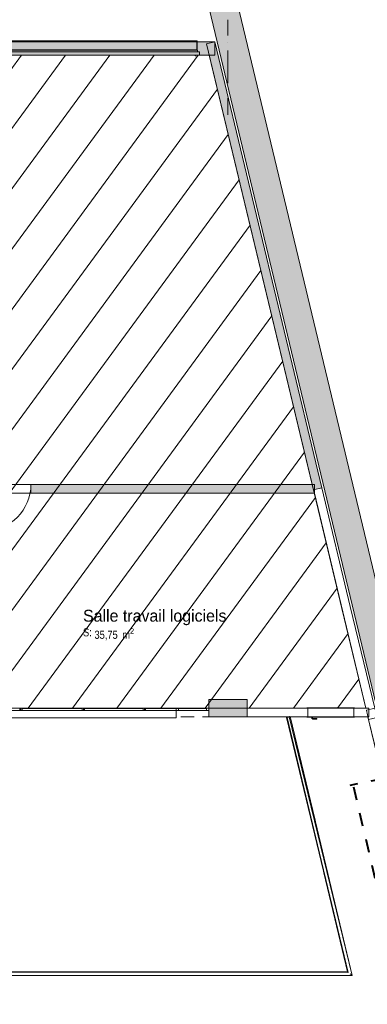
# Model space of a CAD drawing. Header units: millimetres. Extents: x -22000 to 226618, y -100134 to 72379.
# Tile 37 of 44: x 78620 to 85914, y -20219 to 462. Entities that reach past the tile are written whole.
import ezdxf
from ezdxf.enums import TextEntityAlignment as Align

# ---------------------------------------------------------------- set-up
doc = ezdxf.new("R2010")
doc.units = ezdxf.units.MM
doc.header["$MEASUREMENT"] = 0
for name, pattern in [('Points tirets', [670.277762, 352.777767, -176.388884, 0, -141.111112]), ('Tirets', [458.610928, 282.222247, -176.388681]), ('Traits', [564.444447, 282.222223, -282.222223]), ('Wipeout_Contour', [1000, 0, -1000])]:
    doc.linetypes.add(name, pattern=pattern)
for name, color, linetype in [('01-01 BAT MITOYEN', 7, 'Continuous'), ('02-01 File _ Axe.Construction', 7, 'Continuous'), ('08-01 contour hachures', 7, 'Continuous'), ('A-AREA-____-OTLN.Modèle IFC', 7, 'Continuous'), ('A-DOOR-____-OTLN.Modèle IFC', 7, 'Continuous'), ('A-FLOR-HRAL-OTLN.Modèle IFC', 7, 'Continuous'), ('A-GLAZ-____-OTLN.Modèle IFC', 7, 'Continuous'), ('A-GLAZ-CURT-OTLN.Modèle IFC', 7, 'Continuous'), ('A-GLAZ-CWMG-OTLN.Modèle IFC', 7, 'Continuous'), ('A-WALL-____-OTLN.Modèle IFC', 7, 'Continuous'), ('Marques de Zone ARCHICAD', 7, 'Continuous'), ('Portes ARCHICAD', 7, 'Continuous')]:
    doc.layers.add(name, color=color, linetype=linetype)
doc.styles.add('STYLE_GENERE_1', font='txt')
doc.styles.add('STYLE_GENERE_2', font='ARIALN.TTF')
doc.styles.add('STYLE_GENERE_4', font='txt')

# ---------------------------------------------------------------- blocks, each defined once
blk = doc.blocks.new('Mur_1_1', base_point=(66046, 69762))
at = {"layer": '01-01 BAT MITOYEN', "linetype": 'Continuous', "lineweight": 0, "true_color": 0xffffff}
blk.add_hatch(color=7, dxfattribs=at).paths.add_polyline_path([(93145, -40756), (66646, 69834), (66656, 67217), (93153, -43365)])
at = {"layer": '01-01 BAT MITOYEN', "color": 7, "linetype": 'Continuous', "lineweight": 20, "flags": 128}
for points in [[(66046, 69762), (93153, -43365)], [(93145, -40756), (66646, 69834)]]:
    blk.add_lwpolyline(points, dxfattribs=at)
blk = doc.blocks.new('Salle travail logiciels_SA_12_1', base_point=(81367, -12204))
at = {"layer": 'Marques de Zone ARCHICAD', "color": 7, "lineweight": 9, "insert": (80189, -12322), "char_height": 170, "attachment_point": 1, "style": 'STYLE_GENERE_2'}
blk.add_mtext('\\A1;{\\pql;\\pt0,100;\\fArial Narrow|b0|i0|c0|p34;35,75\\fArial Narrow|b0|i0|c0|p34;\\A1{\\H.66x;\\S^  ;}\\fArial Narrow|b0|i0|c0|p34; m\\fArial Narrow|b0|i0|c0|p34;\\A1{\\H.66x;\\S2^  ;}}', dxfattribs=at)
at = {"layer": 'Marques de Zone ARCHICAD', "color": 7, "lineweight": 9}
for tag, height, style, p in [('ROOM_NAME', 250, 'STYLE_GENERE_1', (79949, -11932)), ('DUMMY_849', 250, 'STYLE_GENERE_1', (82785, -11858)), ('calculatedAreaCode', 170, 'STYLE_GENERE_2', (79949, -12320))]:
    blk.add_attdef(tag, text='', height=height, dxfattribs=dict(at, style=style)).set_placement(p, align=Align.TOP_LEFT)
blk = doc.blocks.new('Mur_2_1', base_point=(82716, -140))
at = {"layer": 'A-WALL-____-OTLN.Modèle IFC', "linetype": 'Continuous', "lineweight": 0, "true_color": 0xffffff}
blk.add_hatch(color=7, dxfattribs=at).paths.add_polyline_path([(82716, 0), (65085, 0), (65085, -280), (82716, -280)])
at = {"layer": 'A-WALL-____-OTLN.Modèle IFC', "color": 7, "linetype": 'Continuous', "lineweight": 20, "flags": 128}
for points in [[(82716, 0), (65085, 0)], [(65085, 0), (65085, -280)], [(82716, -280), (82716, 0)], [(65235, -280), (69285, -280)], [(69385, -280), (82716, -280)]]:
    blk.add_lwpolyline(points, dxfattribs=at)
blk = doc.blocks.new('Porte (Mur) 175[39]_1')
at = {"layer": 'Portes ARCHICAD', "color": 7, "linetype": 'Continuous', "lineweight": 5}
blk.add_line((73205, -9300), (73205, -10270), dxfattribs=at)
blk.add_arc((73205, -9300), 970, 180, 270, dxfattribs=at)
blk = doc.blocks.new('Porte (Mur) 176[40]_1')
at = {"layer": 'Portes ARCHICAD', "color": 7, "linetype": 'Continuous', "lineweight": 5}
blk.add_line((74375, -9300), (74375, -10270), dxfattribs=at)
blk.add_arc((74375, -9300), 970, 270, 0, dxfattribs=at)
blk = doc.blocks.new('Porte (Mur) 177[41]_1')
at = {"layer": 'Portes ARCHICAD', "color": 7, "linetype": 'Continuous', "lineweight": 5}
blk.add_line((77885, -9300), (77885, -10270), dxfattribs=at)
blk.add_arc((77885, -9300), 970, 270, 0, dxfattribs=at)
blk = doc.blocks.new('Mur_61_1', base_point=(66915, -9390))
at = {"layer": 'A-WALL-____-OTLN.Modèle IFC', "linetype": 'Continuous', "lineweight": 0, "true_color": 0xffffff}
for points in [[(66865, -9300), (66865, -9480), (66965, -9300)], [(66965, -9300), (66865, -9480), (66965, -9480)], [(66965, -9480), (72235, -9480), (72235, -9300), (66965, -9300)], [(73205, -9480), (74375, -9480), (74375, -9300), (73205, -9300)], [(75345, -9480), (77885, -9480), (77885, -9300), (75345, -9300)], [(78855, -9480), (84803, -9480), (84803, -9300), (78855, -9300)]]:
    blk.add_hatch(color=7, dxfattribs=at).paths.add_polyline_path(points)
at = {"layer": 'A-WALL-____-OTLN.Modèle IFC', "color": 7, "linetype": 'Continuous', "lineweight": 20}
for p, q in [((72235, -9480), (72235, -9300)), ((73205, -9480), (73205, -9300)), ((74375, -9480), (74375, -9300)), ((75345, -9480), (75345, -9300)), ((77885, -9480), (77885, -9300)), ((78855, -9480), (78855, -9300))]:
    blk.add_line(p, q, dxfattribs=at)
at = {"layer": 'A-WALL-____-OTLN.Modèle IFC', "color": 7, "linetype": 'Continuous', "lineweight": 20, "flags": 128}
for points in [[(66865, -9480), (66865, -9300)], [(72235, -9300), (66965, -9300)], [(74375, -9300), (73205, -9300)], [(77885, -9300), (75345, -9300)], [(84803, -9300), (78855, -9300)], [(84803, -9480), (84803, -9300)], [(66965, -9480), (70795, -9480)], [(70895, -9480), (72235, -9480)], [(73205, -9480), (73940, -9480)], [(74040, -9480), (74375, -9480)], [(75345, -9480), (77290, -9480)], [(77390, -9480), (77885, -9480)], [(78855, -9480), (84803, -9480)]]:
    blk.add_lwpolyline(points, dxfattribs=at)
at = {"layer": 'Portes ARCHICAD', "color": 7, "linetype": 'Continuous', "lineweight": 5}
for name in ['Porte (Mur) 175[39]_1', 'Porte (Mur) 176[40]_1', 'Porte (Mur) 177[41]_1']:
    blk.add_blockref(name, (0, 0), dxfattribs=at)
blk = doc.blocks.new('Mur_91_1', base_point=(82590, -14090))
at = {"layer": 'A-WALL-____-OTLN.Modèle IFC', "color": 7, "linetype": 'Continuous', "lineweight": 20}
for p, q in [((73940, -14000), (73940, -14180)), ((74040, -14180), (74040, -14000))]:
    blk.add_line(p, q, dxfattribs=at)
at = {"layer": 'A-WALL-____-OTLN.Modèle IFC', "color": 7, "linetype": 'Tirets', "lineweight": 9, "flags": 128}
for points in [[(73940, -14000), (66865, -14000)], [(82590, -14000), (74040, -14000)], [(82590, -14180), (82590, -14000)], [(66865, -14180), (82590, -14180)]]:
    blk.add_lwpolyline(points, dxfattribs=at)
blk = doc.blocks.new('Mur_97_1', base_point=(84874, -9390))
at = {"layer": 'A-WALL-____-OTLN.Modèle IFC', "linetype": 'Continuous', "lineweight": 0, "true_color": 0xffffff}
blk.add_hatch(color=7, dxfattribs=at).paths.add_polyline_path([(84961, -9369), (82716, 0), (82541, -42), (84786, -9411)])
at = {"layer": 'A-WALL-____-OTLN.Modèle IFC', "color": 7, "linetype": 'Continuous', "lineweight": 20, "flags": 128}
for points in [[(82716, 0), (82541, -42)], [(82541, -42), (84786, -9411)], [(84961, -9369), (82716, 0)], [(84786, -9411), (84961, -9369)]]:
    blk.add_lwpolyline(points, dxfattribs=at)
blk = doc.blocks.new('Mur_109_1', base_point=(83390, -14000))
at = {"layer": 'A-WALL-____-OTLN.Modèle IFC', "linetype": 'Continuous', "lineweight": 0, "true_color": 0xffffff}
blk.add_hatch(color=7, dxfattribs=at).paths.add_polyline_path([(83390, -13820), (82590, -13820), (82590, -14180), (83390, -14180)])
at = {"layer": 'A-WALL-____-OTLN.Modèle IFC', "color": 7, "linetype": 'Continuous', "lineweight": 20, "flags": 128}
for points in [[(83390, -13820), (82590, -13820)], [(82590, -13820), (82590, -14180)], [(83390, -14180), (83390, -13820)], [(82590, -14180), (83390, -14180)]]:
    blk.add_lwpolyline(points, dxfattribs=at)
blk = doc.blocks.new('Mur_128_1', base_point=(67420, -14100))
at = {"color": 254, "linetype": 'Wipeout_Contour', "lineweight": 0, "ltscale": 303967.428663}
blk.add_wipeout([(67420, -14200), (81900, -14200), (81900, -14000), (67420, -14000)], dxfattribs=at).dxf.layer = 'A-WALL-____-OTLN.Modèle IFC'
at = {"layer": 'A-WALL-____-OTLN.Modèle IFC', "color": 7, "linetype": 'Continuous', "lineweight": 9, "flags": 128}
for points in [[(81900, -14000), (67420, -14000)], [(67420, -14000), (67420, -14200)], [(81900, -14200), (81900, -14000)], [(67420, -14200), (81900, -14200)]]:
    blk.add_lwpolyline(points, dxfattribs=at)
blk = doc.blocks.new('Elément Modèle 59[51]_1', base_point=(77231, -640))
at = {"layer": 'A-GLAZ-____-OTLN.Modèle IFC', "color": 7, "linetype": 'Continuous', "lineweight": 18}
for p, q in [((77281, 14), (77281, 15)), ((77286, 15), (77281, 15)), ((77281, 11), (77281, 14)), ((77286, 14), (77281, 14)), ((77281, -170), (77281, 11)), ((77286, 15), (77286, 14)), ((82336, 15), (77286, 15)), ((77286, 14), (77286, 11)), ((77286, 11), (77286, -170)), ((82336, 14), (82336, 15)), ((82341, 15), (82336, 15)), ((82336, 11), (82336, 14)), ((82341, 14), (82336, 14)), ((82336, -170), (82336, 11)), ((82341, 15), (82341, 14)), ((82341, 14), (82341, 11)), ((82341, 11), (82341, -170)), ((77271, -210), (77271, -180)), ((77271, -180), (82351, -180)), ((77281, -180), (77281, -170)), ((82341, -170), (77281, -170)), ((82341, -170), (82341, -180)), ((82351, -180), (82351, -210)), ((77231, -280), (77231, -210)), ((77231, -210), (82391, -210)), ((82391, -280), (77231, -280)), ((82301, -280), (82301, -298)), ((82301, -298), (82304, -300)), ((82304, -300), (82320, -300)), ((82311, -295), (82311, -280)), ((82320, -295), (82311, -295)), ((82320, -295), (82324, -295)), ((82324, -300), (82320, -300)), ((82324, -295), (82326, -295)), ((82324, -300), (82324, -295)), ((82326, -300), (82324, -300)), ((82326, -295), (82326, -300)), ((82391, -210), (82391, -280))]:
    blk.add_line(p, q, dxfattribs=at)
blk = doc.blocks.new('Mur 20[55]_1', base_point=(83390, -14090))
at = {"layer": 'A-WALL-____-OTLN.Modèle IFC', "color": 7, "linetype": 'Continuous', "lineweight": 18}
for p, q in [((83390, -14000), (85948, -14000)), ((83390, -14000), (83390, -14180)), ((85948, -14000), (85948, -14029)), ((85948, -14029), (85948, -14180)), ((85929, -14180), (83390, -14180)), ((85948, -14180), (85929, -14180))]:
    blk.add_line(p, q, dxfattribs=at)
blk = doc.blocks.new('Elément Modèle 4[56]_1', base_point=(84663, -14180))
at = {"layer": 'A-DOOR-____-OTLN.Modèle IFC', "color": 7, "linetype": 'Continuous', "lineweight": 18}
for p, q in [((84648, -14000), (84648, -13995)), ((84648, -13995), (85648, -13995)), ((85648, -14000), (84648, -14000)), ((84663, -14180), (84663, -14000)), ((85633, -14000), (85633, -14180)), ((85648, -13995), (85648, -14000)), ((84648, -14185), (84648, -14180)), ((84648, -14180), (85648, -14180)), ((85648, -14185), (84648, -14185)), ((84752, -14185), (84752, -14213)), ((84752, -14213), (84771, -14231)), ((84764, -14208), (84764, -14185)), ((84776, -14219), (84764, -14208)), ((84771, -14231), (84811, -14231)), ((84817, -14219), (84776, -14219)), ((84811, -14231), (84858, -14231)), ((84858, -14219), (84817, -14219)), ((84858, -14219), (84858, -14223)), ((84858, -14223), (84858, -14227)), ((84858, -14227), (84858, -14231)), ((85648, -14180), (85648, -14185))]:
    blk.add_line(p, q, dxfattribs=at)
blk = doc.blocks.new('Mur 24[67]_1', base_point=(87725, -21290))
at = {"layer": 'A-WALL-____-OTLN.Modèle IFC', "color": 7, "linetype": 'Continuous', "lineweight": 18}
for p, q in [((84786, -9411), (84961, -9369)), ((85383, -11902), (84786, -9411)), ((84961, -9369), (85558, -11860)), ((85886, -14000), (85383, -11902)), ((85558, -11860), (86071, -14000)), ((85948, -14000), (85886, -14000)), ((85896, -14042), (86071, -14000)), ((85943, -14238), (85896, -14042)), ((85948, -14000), (85948, -14029)), ((86071, -14000), (86118, -14197)), ((86118, -14197), (85943, -14238)), ((87108, -19101), (85943, -14238)), ((86118, -14197), (87283, -19059)), ((87108, -19101), (87283, -19059)), ((87141, -19239), (87108, -19101)), ((87283, -19059), (87316, -19197)), ((87316, -19197), (87349, -19333)), ((87174, -19375), (87141, -19239)), ((87174, -19375), (87349, -19333)), ((87637, -21311), (87174, -19375)), ((87349, -19333), (87813, -21269)), ((87813, -21269), (87637, -21311))]:
    blk.add_line(p, q, dxfattribs=at)
blk = doc.blocks.new('IFC Extruded[226]_1', base_point=(82245, -14000))
at = {"layer": 'A-GLAZ-CURT-OTLN.Modèle IFC', "color": 7, "linetype": 'Continuous', "lineweight": 18}
for p, q in [((82540, -14005), (81950, -14005)), ((81950, -14005), (81950, -14045)), ((81950, -14045), (82540, -14045)), ((82540, -14045), (82540, -14005))]:
    blk.add_line(p, q, dxfattribs=at)
blk = doc.blocks.new('IFC Extruded[237]_1', base_point=(79301, -14000))
at = {"layer": 'A-GLAZ-CURT-OTLN.Modèle IFC', "color": 7, "linetype": 'Continuous', "lineweight": 18}
for p, q in [((79932, -14005), (78670, -14005)), ((78670, -14005), (78670, -14045)), ((78670, -14045), (79932, -14045)), ((79932, -14045), (79932, -14005))]:
    blk.add_line(p, q, dxfattribs=at)
blk = doc.blocks.new('IFC Extruded[238]_1', base_point=(80598, -14000))
at = {"layer": 'A-GLAZ-CURT-OTLN.Modèle IFC', "color": 7, "linetype": 'Continuous', "lineweight": 18}
for p, q in [((81213, -14005), (79982, -14005)), ((79982, -14005), (79982, -14045)), ((79982, -14045), (81213, -14045)), ((81213, -14045), (81213, -14005))]:
    blk.add_line(p, q, dxfattribs=at)
blk = doc.blocks.new('IFC Extruded[239]_1', base_point=(81902, -14000))
at = {"layer": 'A-GLAZ-CURT-OTLN.Modèle IFC', "color": 7, "linetype": 'Continuous', "lineweight": 18}
for p, q in [((82540, -14005), (81263, -14005)), ((81263, -14005), (81263, -14045)), ((81263, -14045), (82540, -14045)), ((82540, -14045), (82540, -14005))]:
    blk.add_line(p, q, dxfattribs=at)
blk = doc.blocks.new('IFC Extruded[243]_1', base_point=(82540, -14000))
at = {"layer": 'A-GLAZ-CWMG-OTLN.Modèle IFC', "color": 7, "linetype": 'Continuous', "lineweight": 18}
for p, q in [((81263, -14000), (81263, -14050)), ((81263, -14000), (82540, -14000)), ((81263, -14050), (82540, -14050)), ((82540, -14000), (82540, -14050))]:
    blk.add_line(p, q, dxfattribs=at)
blk = doc.blocks.new('IFC Extruded[244]_1', base_point=(81213, -14000))
at = {"layer": 'A-GLAZ-CWMG-OTLN.Modèle IFC', "color": 7, "linetype": 'Continuous', "lineweight": 18}
for p, q in [((79982, -14000), (79982, -14050)), ((79982, -14000), (81213, -14000)), ((79982, -14050), (81213, -14050)), ((81213, -14000), (81213, -14050))]:
    blk.add_line(p, q, dxfattribs=at)
blk = doc.blocks.new('IFC Extruded[245]_1', base_point=(79932, -14000))
at = {"layer": 'A-GLAZ-CWMG-OTLN.Modèle IFC', "color": 7, "linetype": 'Continuous', "lineweight": 18}
for p, q in [((78670, -14000), (78670, -14050)), ((78670, -14000), (79932, -14000)), ((78670, -14050), (79932, -14050)), ((79932, -14000), (79932, -14050))]:
    blk.add_line(p, q, dxfattribs=at)
blk = doc.blocks.new('IFC Extruded[256]_1', base_point=(81238, -14000))
at = {"layer": 'A-GLAZ-CWMG-OTLN.Modèle IFC', "color": 7, "linetype": 'Continuous', "lineweight": 18}
for p, q in [((79957, -14000), (79957, -14050)), ((79957, -14000), (81238, -14000)), ((79957, -14050), (81238, -14050)), ((81238, -14000), (81238, -14050))]:
    blk.add_line(p, q, dxfattribs=at)
blk = doc.blocks.new('IFC Extruded[257]_1', base_point=(79957, -14000))
at = {"layer": 'A-GLAZ-CWMG-OTLN.Modèle IFC', "color": 7, "linetype": 'Continuous', "lineweight": 18}
for p, q in [((78645, -14000), (78645, -14050)), ((78645, -14000), (79957, -14000)), ((78645, -14050), (79957, -14050)), ((79957, -14000), (79957, -14050))]:
    blk.add_line(p, q, dxfattribs=at)
blk = doc.blocks.new('IFC Extruded[258]_1', base_point=(78645, -14000))
at = {"layer": 'A-GLAZ-CWMG-OTLN.Modèle IFC', "color": 7, "linetype": 'Continuous', "lineweight": 18}
for p, q in [((77365, -14000), (77365, -14050)), ((77365, -14000), (78645, -14000)), ((77365, -14050), (78645, -14050)), ((78645, -14000), (78645, -14050))]:
    blk.add_line(p, q, dxfattribs=at)
blk = doc.blocks.new('IFC Extruded[268]_1', base_point=(82590, -14000))
at = {"layer": 'A-GLAZ-CWMG-OTLN.Modèle IFC', "color": 7, "linetype": 'Continuous', "lineweight": 18}
for p, q in [((81238, -14000), (81238, -14050)), ((81238, -14000), (82590, -14000)), ((81238, -14050), (82590, -14050)), ((82590, -14000), (82590, -14050))]:
    blk.add_line(p, q, dxfattribs=at)
blk = doc.blocks.new('IFC Extruded[278]_1', base_point=(78645, -14000))
at = {"layer": 'A-GLAZ-CWMG-OTLN.Modèle IFC', "color": 7, "linetype": 'Continuous', "lineweight": 18}
for p, q in [((78620, -14050), (78620, -14000)), ((78620, -14000), (78670, -14000)), ((78670, -14050), (78620, -14050)), ((78670, -14000), (78670, -14050))]:
    blk.add_line(p, q, dxfattribs=at)
blk = doc.blocks.new('IFC Extruded[279]_1', base_point=(79957, -14000))
at = {"layer": 'A-GLAZ-CWMG-OTLN.Modèle IFC', "color": 7, "linetype": 'Continuous', "lineweight": 18}
for p, q in [((79932, -14050), (79932, -14000)), ((79932, -14000), (79982, -14000)), ((79982, -14050), (79932, -14050)), ((79982, -14000), (79982, -14050))]:
    blk.add_line(p, q, dxfattribs=at)
blk = doc.blocks.new('IFC Extruded[280]_1', base_point=(81238, -14000))
at = {"layer": 'A-GLAZ-CWMG-OTLN.Modèle IFC', "color": 7, "linetype": 'Continuous', "lineweight": 18}
for p, q in [((81213, -14050), (81213, -14000)), ((81213, -14000), (81263, -14000)), ((81263, -14050), (81213, -14050)), ((81263, -14000), (81263, -14050))]:
    blk.add_line(p, q, dxfattribs=at)
blk = doc.blocks.new('IFC Extruded[281]_1', base_point=(81900, -14000))
at = {"layer": 'A-GLAZ-CWMG-OTLN.Modèle IFC', "color": 7, "linetype": 'Continuous', "lineweight": 18}
for p, q in [((81950, -14000), (81900, -14000)), ((81900, -14000), (81900, -14050)), ((81900, -14050), (81950, -14050)), ((81950, -14050), (81950, -14000))]:
    blk.add_line(p, q, dxfattribs=at)
blk = doc.blocks.new('IFC Extruded[282]_1', base_point=(82590, -14000))
at = {"layer": 'A-GLAZ-CWMG-OTLN.Modèle IFC', "color": 7, "linetype": 'Continuous', "lineweight": 18}
for p, q in [((82540, -14050), (82540, -14000)), ((82540, -14000), (82590, -14000)), ((82590, -14050), (82540, -14050)), ((82590, -14000), (82590, -14050))]:
    blk.add_line(p, q, dxfattribs=at)
blk = doc.blocks.new('IFC Extruded[283]_1', base_point=(82590, -14000))
at = {"layer": 'A-GLAZ-CWMG-OTLN.Modèle IFC', "color": 7, "linetype": 'Continuous', "lineweight": 18}
for p, q in [((82540, -14050), (82540, -14000)), ((82540, -14000), (82590, -14000)), ((82590, -14050), (82540, -14050)), ((82590, -14000), (82590, -14050))]:
    blk.add_line(p, q, dxfattribs=at)
blk = doc.blocks.new('Barrière 49[366]_1', base_point=(65599, -19616))
at = {"layer": 'A-FLOR-HRAL-OTLN.Modèle IFC', "color": 7, "linetype": 'Continuous', "lineweight": 18}
for p, q in [((65601, -13667), (65603, -13667)), ((65601, -16180), (65601, -13667)), ((65603, -13667), (65607, -13667)), ((65607, -13667), (65614, -13667)), ((65611, -16716), (65614, -13667)), ((65614, -13667), (65629, -13667)), ((65615, -13667), (65615, -13663)), ((65665, -13663), (65615, -13663)), ((65629, -13667), (65645, -13667)), ((65642, -16757), (65645, -13667)), ((65645, -13667), (65652, -13667)), ((65652, -13667), (65659, -13667)), ((65659, -13667), (65673, -13667)), ((65665, -13663), (65665, -13667)), ((65673, -13667), (65677, -13667)), ((65674, -16901), (65673, -13667)), ((65677, -13667), (65681, -13667)), ((65681, -13667), (65681, -16077)), ((84220, -14195), (84224, -14194)), ((84994, -17426), (84220, -14195)), ((84224, -14194), (84228, -14193)), ((84228, -14193), (84233, -14192)), ((84233, -14192), (84248, -14189)), ((84871, -16871), (84233, -14192)), ((84234, -14188), (84283, -14176)), ((84235, -14192), (84234, -14188)), ((84248, -14189), (84263, -14185)), ((84263, -14185), (84276, -14182)), ((84276, -14182), (84290, -14178)), ((84283, -14176), (84283, -14180)), ((84290, -14178), (84294, -14177)), ((84294, -14177), (84297, -14177)), ((84297, -14177), (84819, -16354)), ((65681, -16077), (65681, -17102)), ((65601, -17125), (65601, -16180)), ((84819, -16354), (84826, -16383)), ((84826, -16383), (85600, -19614)), ((84871, -16871), (85516, -19548)), ((65601, -19614), (65601, -17125)), ((65681, -17102), (65681, -19534)), ((85001, -17456), (84994, -17426)), ((85499, -19534), (85001, -17456)), ((65604, -19611), (65601, -19614)), ((72918, -19614), (65601, -19614)), ((65608, -19607), (65604, -19611)), ((65622, -19593), (65608, -19607)), ((65636, -19579), (65622, -19593)), ((65674, -19541), (65667, -19548)), ((75592, -19542), (65667, -19548)), ((65681, -19534), (65674, -19541)), ((65681, -19534), (72816, -19534)), ((72816, -19534), (78306, -19534)), ((78226, -19614), (72918, -19614)), ((75592, -19542), (85516, -19548)), ((85600, -19614), (78226, -19614)), ((78306, -19534), (85499, -19534)), ((85499, -19534), (85507, -19541)), ((85507, -19541), (85516, -19548)), ((85555, -19579), (85573, -19593)), ((85573, -19593), (85591, -19607)), ((85591, -19607), (85595, -19611)), ((85595, -19611), (85596, -19611)), ((85596, -19611), (85600, -19614))]:
    blk.add_line(p, q, dxfattribs=at)
blk = doc.blocks.new('Marque grille standard[392]_1', base_point=(82990, -31547))
at = {"layer": '02-01 File _ Axe.Construction', "color": 7, "linetype": 'Points tirets', "lineweight": 5}
for p, q in [((82990, -538), (82990, 462)), ((82990, -1538), (82990, -538))]:
    blk.add_line(p, q, dxfattribs=at)
at = {"layer": '02-01 File _ Axe.Construction', "color": 7, "lineweight": 9, "style": 'STYLE_GENERE_4'}
blk.add_attdef('AC_MarkerText_1', text='', height=350, rotation=360, dxfattribs=at).set_placement((82990, -31872), align=Align.TOP_CENTER)

msp = doc.modelspace()

# ---------------------------------------------------------------- linework, layer by layer
at = {"layer": '08-01 contour hachures', "color": 7, "linetype": 'Traits', "lineweight": 40}
for p, q in [((86817, -15370), (85548, -15622)), ((86341, -18677), (85618, -15608))]:
    msp.add_line(p, q, dxfattribs=at)
at = {"layer": 'A-AREA-____-OTLN.Modèle IFC', "color": 7, "linetype": 'Continuous', "lineweight": 0, "true_color": 0xfdf5ec, "flags": 128}
for points in [[(82598, -280), (69385, -280), (69385, -6350), (69385, -6900), (66965, -6900), (66965, -9300), (70845, -9300), (73990, -9300), (77340, -9300), (84759, -9300)], [(83390, -13820), (83390, -14000), (85886, -14000), (84803, -9480), (84757, -9480), (77390, -9480), (77390, -13818), (77390, -14000), (81900, -14000), (82590, -14000), (82590, -13820)]]:
    msp.add_lwpolyline(points, close=True, dxfattribs=at)
msp.add_lwpolyline([(6474, -21204), (33900, -21200), (33896, -21666), (43904, -21666), (43900, -21200), (87611, -21200), (85929, -14180), (84275, -14180), (85600, -19614), (65601, -19614), (65601, -13663, -0.157957), (65065, -12490), (63313, -12490, -0.214878), (62629, -13811), (62629, -19614), (14566, -19614), (14566, -13811, -0.215084), (13882, -12490), (12276, -12490, -0.214969), (11594, -13810), (11583, -19614), (6474, -19614)], format="xyb", close=True, dxfattribs=at)

# ---------------------------------------------------------------- block references
at = {"layer": '01-01 BAT MITOYEN', "color": 7, "lineweight": 20}
msp.add_blockref('Mur_1_1', (66046, 69762), dxfattribs=at)
at = {"layer": '02-01 File _ Axe.Construction', "color": 7, "linetype": 'Continuous', "lineweight": 9}
msp.add_blockref('Marque grille standard[392]_1', (82990, -31547), dxfattribs=at)
at = {"layer": 'A-AREA-____-OTLN.Modèle IFC', "color": 7, "linetype": 'Continuous', "lineweight": 9}
msp.add_blockref('Salle travail logiciels_SA_12_1', (81367, -12204), dxfattribs=at).add_auto_attribs({'ROOM_NAME': 'Salle travail logiciels', 'calculatedAreaCode': 'S: '})
at = {"layer": 'A-DOOR-____-OTLN.Modèle IFC', "color": 30, "linetype": 'Continuous', "lineweight": 18}
msp.add_blockref('Elément Modèle 4[56]_1', (84663, -14180), dxfattribs=at)
at = {"layer": 'A-GLAZ-____-OTLN.Modèle IFC', "color": 7, "linetype": 'Continuous', "lineweight": 18}
msp.add_blockref('Elément Modèle 59[51]_1', (77231, -640), dxfattribs=at)
at = {"layer": 'A-GLAZ-CWMG-OTLN.Modèle IFC', "color": 7, "linetype": 'Continuous', "lineweight": 18}
for name in ['IFC Extruded[282]_1', 'IFC Extruded[283]_1']:
    msp.add_blockref(name, (82590, -14000), dxfattribs=at)
at = {"layer": 'A-WALL-____-OTLN.Modèle IFC', "color": 7, "lineweight": 20}
for name, p in [('Mur_2_1', (82716, -140)), ('Mur_97_1', (84874, -9390)), ('Mur_61_1', (66915, -9390)), ('Mur_109_1', (83390, -14000)), ('Mur_91_1', (82590, -14090))]:
    msp.add_blockref(name, p, dxfattribs=at)
at = {"layer": 'A-WALL-____-OTLN.Modèle IFC', "color": 7, "linetype": 'Continuous', "lineweight": 18}
for name, p in [('Mur 24[67]_1', (87725, -21290)), ('Mur 20[55]_1', (83390, -14090))]:
    msp.add_blockref(name, p, dxfattribs=at)

# ---------------------------------------------------------------- next in the draw order: block references
at = {"layer": 'A-WALL-____-OTLN.Modèle IFC', "color": 7, "lineweight": 20}
msp.add_blockref('Mur_128_1', (67420, -14100), dxfattribs=at)

# ---------------------------------------------------------------- next in the draw order: hatches: boundary and pattern name
at = {"layer": '08-01 contour hachures', "linetype": 'Continuous', "lineweight": 9}
h = msp.add_hatch(dxfattribs=at)
h.set_pattern_fill('Briques_terre_cuite__ext_56', style=0, pattern_type=2)
h.set_pattern_definition([(53.7682, (43061.8, -7110.4), (-463.491, 632.545), [])])
h.paths.add_polyline_path([(280, -280), (36100, -280), (36100, -9480), (41080, -9480), (41080, -280), (82598, -280), (85886, -14000), (66718, -14000), (66534, -13965), (66285, -13891), (66104, -13807), (65957, -13717), (65793, -13588), (65671, -13465), (65534, -13288), (65443, -13134), (65379, -12994), (65339, -12882), (65311, -12782), (65291, -12685), (65275, -12582), (65268, -12503), (65268, -12310), (63133, -12313), (63134, -12441), (63127, -12559), (63106, -12703), (63082, -12807), (63040, -12944), (62980, -13087), (62930, -13197), (62871, -13281), (62800, -13380), (62690, -13508), (62552, -13635), (62379, -13759), (62272, -13820), (62097, -13898), (61959, -13943), (61677, -14000), (14880, -14000), (14566, -13811), (14375, -13632), (14169, -13373), (14050, -13159), (13993, -13023), (13948, -12888), (13914, -12785), (13901, -12675), (13888, -12569), (13883, -12497), (13868, -12296), (12095, -12301), (12097, -12326), (12096, -12490), (12078, -12654), (11998, -12958), (11846, -13264), (11554, -13603), (11416, -13711), (11254, -13811), (10777, -13976), (280, -14000)])

# ---------------------------------------------------------------- next in the draw order: linework, layer by layer
at = {"layer": '08-01 contour hachures', "color": 7, "linetype": 'Continuous', "lineweight": 9, "flags": 128}
msp.add_lwpolyline([(41080, -280), (82598, -280), (85886, -14000), (66718, -14000), (66534, -13965), (66285, -13891), (66104, -13807), (65957, -13717), (65793, -13588), (65671, -13465), (65534, -13288), (65443, -13134), (65379, -12994), (65339, -12882), (65311, -12782), (65291, -12685), (65275, -12582), (65268, -12503), (65268, -12310), (63133, -12313)], dxfattribs=at)

# ---------------------------------------------------------------- next in the draw order: block references
at = {"layer": 'A-FLOR-HRAL-OTLN.Modèle IFC', "color": 7, "linetype": 'Continuous', "lineweight": 18}
msp.add_blockref('Barrière 49[366]_1', (65599, -19616), dxfattribs=at)
at = {"layer": 'A-GLAZ-CURT-OTLN.Modèle IFC', "color": 7, "linetype": 'Continuous', "lineweight": 18}
for name, p in [('IFC Extruded[237]_1', (79301, -14000)), ('IFC Extruded[238]_1', (80598, -14000)), ('IFC Extruded[239]_1', (81902, -14000)), ('IFC Extruded[226]_1', (82245, -14000))]:
    msp.add_blockref(name, p, dxfattribs=at)
at = {"layer": 'A-GLAZ-CWMG-OTLN.Modèle IFC', "color": 7, "linetype": 'Continuous', "lineweight": 18}
for name, p in [('IFC Extruded[258]_1', (78645, -14000)), ('IFC Extruded[278]_1', (78645, -14000)), ('IFC Extruded[257]_1', (79957, -14000)), ('IFC Extruded[245]_1', (79932, -14000)), ('IFC Extruded[279]_1', (79957, -14000)), ('IFC Extruded[256]_1', (81238, -14000)), ('IFC Extruded[244]_1', (81213, -14000)), ('IFC Extruded[280]_1', (81238, -14000)), ('IFC Extruded[268]_1', (82590, -14000)), ('IFC Extruded[243]_1', (82540, -14000)), ('IFC Extruded[281]_1', (81900, -14000))]:
    msp.add_blockref(name, p, dxfattribs=at)

doc.saveas('drawing.dxf')
